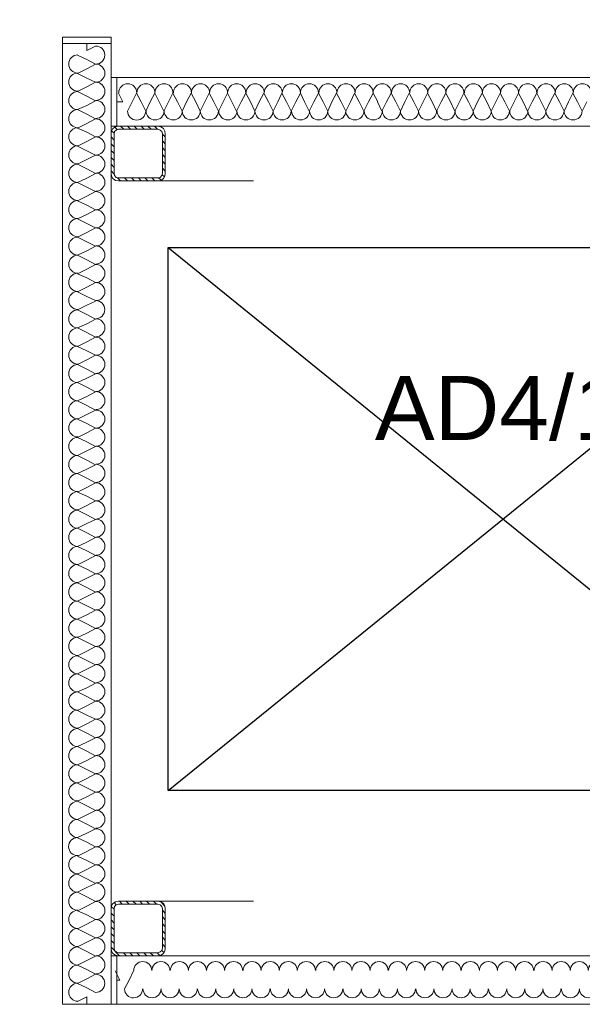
# Model space of a CAD drawing. Header units: millimetres. Extents: x -197461 to 862495, y -970068 to 63888.
# Tile 118 of 205: x -132728 to -130871, y -328063 to -324816. Entities that reach past the tile are written whole.
import ezdxf
from ezdxf import colors
from ezdxf.entities.mleader import LeaderData, LeaderLine
from ezdxf.math import Vec2, Vec3

# ---------------------------------------------------------------- set-up
doc = ezdxf.new("R2010")
doc.units = ezdxf.units.MM
doc.layers.get('0').update_dxf_attribs({"linetype": 'CONTINUOUS'})
doc.layers.add('PDF_-AR- Aizmurejumi', color=7, linetype='CONTINUOUS', true_color=0x0505ff)
for name, color, linetype in [('PDF_Asis', 7, 'CONTINUOUS'), ('PDF_Dzelzsb_2', 7, 'CONTINUOUS'), ('PDF_Hatch', 7, 'CONTINUOUS'), ('UAS', 240, 'CONTINUOUS')]:
    doc.layers.add(name, color=color, linetype=linetype)
doc.styles.add('ARIAL', font='arialbd.ttf')

msp = doc.modelspace()

# ---------------------------------------------------------------- linework, layer by layer
at = {"color": 18, "true_color": 0x000000}
for p, q in [((-132237.7406, -325567.4601), (-130027.7406, -327357.4601)), ((-132237.7406, -327357.4601), (-130027.7406, -325567.4601))]:
    msp.add_line(p, q, dxfattribs=at)
msp.add_lwpolyline([(-132237.7406, -325567.4601), (-130027.7406, -325567.4601), (-130027.7406, -327357.4601), (-132237.7406, -327357.4601)], close=True, dxfattribs=at)
at = {"layer": 'PDF_-AR- Aizmurejumi', "color": 7, "lineweight": 5}
for points in [[(-132424.92211, -325182.3003), (-132416.03188, -325189.9205)], [(-132413.49181, -325170.87001), (-132405.87162, -325178.4902)], [(-132394.44132, -325167.05991), (-132384.28105, -325177.22017)], [(-132371.58072, -325167.05991), (-132361.42045, -325177.22017)], [(-132349.99015, -325167.05991), (-132339.82989, -325177.22017)], [(-132327.12956, -325167.05991), (-132316.96929, -325177.22017)], [(-132304.26896, -325167.05991), (-132294.10869, -325177.22017)], [(-132282.6784, -325167.05991), (-132272.51813, -325177.22017)], [(-132426.19215, -325202.62084), (-132416.03188, -325212.7811)], [(-132256.0077, -325193.7306), (-132247.11747, -325202.62084)], [(-132256.0077, -325215.32117), (-132247.11747, -325225.48143)], [(-132426.19215, -325225.48143), (-132416.03188, -325235.6417)], [(-132426.19215, -325247.072), (-132416.03188, -325257.23226)], [(-132256.0077, -325238.18176), (-132247.11747, -325248.34203)], [(-132426.19215, -325269.93259), (-132416.03188, -325280.09286)], [(-132256.0077, -325261.04236), (-132247.11747, -325269.93259)], [(-132256.0077, -325282.63293), (-132247.11747, -325292.79319)], [(-132426.19215, -325292.79319), (-132416.03188, -325302.95346)], [(-132426.19215, -325314.38376), (-132416.03188, -325325.81406)], [(-132256.0077, -325305.49352), (-132247.11747, -325315.65379)], [(-132404.60158, -325337.24435), (-132394.44132, -325347.40462)], [(-132381.74098, -325337.24435), (-132371.58072, -325347.40462)], [(-132358.88039, -325337.24435), (-132348.72012, -325347.40462)], [(-132336.01979, -325337.24435), (-132327.12956, -325347.40462)], [(-132314.42923, -325337.24435), (-132304.26896, -325347.40462)], [(-132291.56863, -325337.24435), (-132281.40836, -325347.40462)], [(-132269.97806, -325337.24435), (-132261.08783, -325344.86455)], [(-132257.27773, -325327.08409), (-132249.65753, -325334.70429)], [(-132398.25142, -327722.3667), (-132389.36118, -327732.52697)], [(-132376.66085, -327722.3667), (-132366.50059, -327732.52697)], [(-132353.80025, -327722.3667), (-132343.63999, -327732.52697)], [(-132330.93966, -327722.3667), (-132322.04942, -327732.52697)], [(-132309.34909, -327722.3667), (-132299.18883, -327732.52697)], [(-132286.48849, -327722.3667), (-132276.32823, -327732.52697)], [(-132426.19215, -327740.14717), (-132416.03188, -327749.0374)], [(-132416.03188, -327727.44684), (-132409.68172, -327735.06704)], [(-132262.35786, -327724.90677), (-132248.3875, -327738.87714)], [(-132256.0077, -327752.8475), (-132247.11747, -327763.00777)], [(-132426.19215, -327761.73773), (-132416.03188, -327771.898)], [(-132426.19215, -327784.59833), (-132416.03188, -327794.7586)], [(-132256.0077, -327774.43807), (-132247.11747, -327784.59833)], [(-132426.19215, -327807.45893), (-132416.03188, -327817.61919)], [(-132256.0077, -327797.29866), (-132247.11747, -327807.45893)], [(-132256.0077, -327820.15926), (-132247.11747, -327830.31953)], [(-132426.19215, -327829.04949), (-132416.03188, -327839.20976)], [(-132426.19215, -327851.91009), (-132416.03188, -327862.07036)], [(-132256.0077, -327841.74982), (-132247.11747, -327851.91009)], [(-132426.19215, -327874.77069), (-132398.25142, -327902.71142)], [(-132258.54776, -327884.93095), (-132250.92757, -327892.55115)], [(-132256.0077, -327864.61042), (-132247.11747, -327874.77069)], [(-132385.55108, -327892.55115), (-132375.39082, -327902.71142)], [(-132363.96052, -327892.55115), (-132353.80025, -327902.71142)], [(-132341.09992, -327892.55115), (-132330.93966, -327902.71142)], [(-132318.23932, -327892.55115), (-132308.07906, -327902.71142)], [(-132296.64876, -327892.55115), (-132286.48849, -327902.71142)], [(-132273.78816, -327892.55115), (-132264.89793, -327901.44139)]]:
    msp.add_lwpolyline(points, dxfattribs=at)
msp.add_lwpolyline([(-132407.14165, -327902.71142), (-132407.14165, -328062.7356), (-129646.08947, -328062.7356), (-129646.08947, -327902.71142)], close=True, dxfattribs=at)
at = {"layer": 'PDF_Asis', "color": 7, "lineweight": 5}
for points in [[(-131956.27986, -325347.40462), (-132273.78816, -325347.40462)], [(-131956.27986, -327722.3667), (-132273.78816, -327722.3667)]]:
    msp.add_lwpolyline(points, dxfattribs=at)
at = {"layer": 'PDF_Dzelzsb_2', "color": 7, "lineweight": 0}
for points in [[(-132426.19215, -325322.00396), (-132424.92211, -325332.16422), (-132419.84198, -325339.78442), (-132410.95175, -325346.13459), (-132402.06152, -325347.40462), (-132271.2481, -325347.40462), (-132262.35786, -325346.13459), (-132253.46763, -325339.78442), (-132248.3875, -325332.16422), (-132247.11747, -325322.00396), (-132247.11747, -325192.46057), (-132248.3875, -325183.57034), (-132253.46763, -325174.6801), (-132262.35786, -325169.59997), (-132271.2481, -325167.05991), (-132402.06152, -325167.05991), (-132410.95175, -325169.59997), (-132419.84198, -325174.6801), (-132424.92211, -325183.57034), (-132426.19215, -325192.46057)], [(-132416.03188, -325322.00396), (-132414.76185, -325329.62416), (-132409.68172, -325335.97432), (-132402.06152, -325337.24435), (-132271.2481, -325337.24435), (-132263.6279, -325335.97432), (-132258.54776, -325329.62416), (-132256.0077, -325322.00396), (-132256.0077, -325192.46057), (-132258.54776, -325184.84037), (-132263.6279, -325179.76024), (-132271.2481, -325177.22017), (-132402.06152, -325177.22017), (-132409.68172, -325179.76024), (-132414.76185, -325184.84037), (-132416.03188, -325192.46057)], [(-132426.19215, -327877.31075), (-132424.92211, -327887.47102), (-132419.84198, -327895.09122), (-132410.95175, -327900.17135), (-132402.06152, -327902.71142), (-132271.2481, -327902.71142), (-132262.35786, -327900.17135), (-132253.46763, -327895.09122), (-132248.3875, -327887.47102), (-132247.11747, -327877.31075), (-132247.11747, -327747.76737), (-132248.3875, -327737.6071), (-132253.46763, -327729.9869), (-132262.35786, -327724.90677), (-132271.2481, -327722.3667), (-132402.06152, -327722.3667), (-132410.95175, -327724.90677), (-132419.84198, -327729.9869), (-132424.92211, -327737.6071), (-132426.19215, -327747.76737)], [(-132416.03188, -327877.31075), (-132414.76185, -327884.93095), (-132409.68172, -327890.01109), (-132402.06152, -327892.55115), (-132271.2481, -327892.55115), (-132263.6279, -327890.01109), (-132258.54776, -327884.93095), (-132256.0077, -327877.31075), (-132256.0077, -327747.76737), (-132258.54776, -327740.14717), (-132263.6279, -327735.06704), (-132271.2481, -327732.52697), (-132402.06152, -327732.52697), (-132409.68172, -327735.06704), (-132414.76185, -327740.14717), (-132416.03188, -327747.76737)]]:
    msp.add_lwpolyline(points, close=True, dxfattribs=at)
at = {"layer": 'PDF_Hatch', "color": 7, "lineweight": 5}
for points in [[(-132426.19215, -324894.00277), (-132426.19215, -324873.68224), (-132586.21633, -324873.68224), (-132586.21633, -324894.00277)], [(-132426.19215, -328062.7356), (-132586.21633, -328062.7356), (-132586.21633, -324894.00277), (-132426.19215, -324894.00277)], [(-132407.14165, -325167.05991), (-132426.19215, -325167.05991), (-132426.19215, -325007.03572), (-132407.14165, -325007.03572)], [(-132426.19215, -328062.7356), (-132407.14165, -328062.7356), (-132407.14165, -327902.71142), (-132426.19215, -327902.71142)]]:
    msp.add_lwpolyline(points, close=True, dxfattribs=at)
for points in [[(-132506.20424, -324894.00277), (-132506.20424, -324918.1334), (-132476.99347, -324902.893, -0.9999999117), (-132476.35846, -324962.58456, -0.9999999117), (-132476.35846, -325022.27612, -0.9999999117), (-132476.35846, -325081.96768, -0.9999999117), (-132476.35846, -325141.65924)], [(-132536.05002, -324932.10376, 0.9999999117), (-132536.05002, -324991.79532, 0.9999999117), (-132536.05002, -325051.48689)], [(-132536.68504, -324933.3738), (-132506.20424, -324947.34416), (-132476.99347, -324962.58456), (-132506.20424, -324977.82496), (-132536.68504, -324993.06536), (-132506.20424, -325008.30576), (-132476.99347, -325022.27612), (-132506.20424, -325037.51652), (-132536.68504, -325052.75692), (-132506.20424, -325067.99732), (-132476.99347, -325083.23771), (-132506.20424, -325098.47811), (-132536.68504, -325112.44848), (-132506.20424, -325127.68888), (-132476.99347, -325142.92927), (-132506.20424, -325158.16967), (-132536.68504, -325173.41007), (-132506.20424, -325187.38044), (-132476.99347, -325202.62084), (-132506.20424, -325217.86123), (-132536.68504, -325233.10163), (-132506.20424, -325248.34203), (-132476.99347, -325262.3124), (-132506.20424, -325277.55279), (-132536.68504, -325292.79319), (-132506.20424, -325308.03359), (-132476.99347, -325323.27399), (-132506.20424, -325338.51439), (-132536.68504, -325352.48475), (-132506.20424, -325367.72515), (-132476.99347, -325382.96555), (-132506.20424, -325398.20595), (-132536.68504, -325413.44635), (-132506.20424, -325427.41671), (-132476.99347, -325442.65711), (-132506.20424, -325457.89751), (-132536.68504, -325473.13791), (-132506.20424, -325488.37831), (-132476.99347, -325502.34867), (-132506.20424, -325517.58907), (-132536.68504, -325532.82947), (-132506.20424, -325548.06987), (-132476.99347, -325563.31026), (-132506.20424, -325578.55066), (-132536.68504, -325592.52103), (-132506.20424, -325607.76143), (-132476.99347, -325623.00182), (-132506.20424, -325638.24222), (-132536.68504, -325653.48262), (-132506.20424, -325667.45299), (-132476.99347, -325682.69338), (-132506.20424, -325697.93378), (-132536.68504, -325713.17418), (-132506.20424, -325728.41458), (-132476.99347, -325742.38495, -0.9999999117), (-132476.35846, -325802.07651, -0.9999999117), (-132476.35846, -325861.76807)], [(-132221.7168, -325057.20203, 0.9999971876), (-132281.40836, -325057.20203, 0.9999971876), (-132341.09992, -325057.20203, 0.9999971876), (-132400.79165, -325057.20203)], [(-131981.68053, -325057.20203, 0.9999971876), (-132041.37209, -325057.20203, 0.9999971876), (-132101.06365, -325057.20203, 0.9999971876), (-132160.75521, -325057.20203, 0.9999971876), (-132220.44694, -325057.20203)], [(-131741.64425, -325057.20203, 0.9999971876), (-131801.33581, -325057.20203, 0.9999971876), (-131861.02737, -325057.20203, 0.9999971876), (-131920.71893, -325057.20203, 0.9999971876), (-131980.41066, -325057.20203)], [(-131501.60798, -325057.20203, 0.9999971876), (-131561.29954, -325057.20203, 0.9999971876), (-131620.9911, -325057.20203, 0.9999971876), (-131680.68266, -325057.20203, 0.9999971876), (-131740.37439, -325057.20203)], [(-131261.5717, -325057.20203, 0.9999971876), (-131321.26326, -325057.20203, 0.9999971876), (-131380.95482, -325057.20203, 0.9999971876), (-131440.64638, -325057.20203, 0.9999971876), (-131500.33811, -325057.20203)], [(-131021.53543, -325057.20203, 0.9999971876), (-131081.22699, -325057.20203, 0.9999971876), (-131140.91855, -325057.20203, 0.9999971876), (-131200.61011, -325057.20203, 0.9999971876), (-131260.30184, -325057.20203)], [(-130781.49915, -325057.20203, 0.9999971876), (-130841.19071, -325057.20203, 0.9999971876), (-130900.88227, -325057.20203, 0.9999971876), (-130960.57383, -325057.20203, 0.9999971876), (-131020.26556, -325057.20203)], [(-132536.05002, -325052.75692, 0.9999999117), (-132536.05002, -325112.44848, 0.9999999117), (-132536.05002, -325172.14004, 0.9999999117), (-132536.05002, -325231.8316, 0.9999999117), (-132536.05002, -325291.52316)], [(-130856.43111, -325087.04781), (-130871.67151, -325117.52861), (-130886.91191, -325087.04781), (-130902.15231, -325057.83705), (-130916.12267, -325087.04781), (-130931.36307, -325117.52861), (-130946.60347, -325087.04781), (-130961.84387, -325057.83705), (-130977.08427, -325087.04781), (-130991.05463, -325117.52861), (-131006.29503, -325087.04781), (-131021.53543, -325057.83705), (-131036.77583, -325087.04781), (-131052.01622, -325117.52861), (-131065.98659, -325087.04781), (-131081.22699, -325057.83705), (-131096.46739, -325087.04781), (-131111.70778, -325117.52861), (-131126.94818, -325087.04781), (-131142.18858, -325057.83705), (-131156.15895, -325087.04781), (-131171.39935, -325117.52861), (-131186.63974, -325087.04781), (-131201.88014, -325057.83705), (-131217.12054, -325087.04781), (-131231.09091, -325117.52861), (-131246.3313, -325087.04781), (-131261.5717, -325057.83705), (-131276.8121, -325087.04781), (-131292.0525, -325117.52861), (-131306.02286, -325087.04781), (-131321.26326, -325057.83705), (-131336.50366, -325087.04781), (-131351.74406, -325117.52861), (-131366.98446, -325087.04781), (-131382.22486, -325057.83705), (-131396.19522, -325087.04781), (-131411.43562, -325117.52861), (-131426.67602, -325087.04781), (-131441.91642, -325057.83705), (-131457.15682, -325087.04781), (-131471.12718, -325117.52861), (-131486.36758, -325087.04781), (-131501.60798, -325057.83705), (-131516.84838, -325087.04781), (-131532.08877, -325117.52861), (-131547.32917, -325087.04781), (-131546.05914, -325087.04781), (-131561.29954, -325057.83705), (-131576.53994, -325087.04781), (-131591.78033, -325117.52861), (-131607.02073, -325087.04781), (-131622.26113, -325057.83705), (-131636.2315, -325087.04781), (-131651.47189, -325117.52861), (-131666.71229, -325087.04781), (-131681.95269, -325057.83705), (-131697.19309, -325087.04781), (-131711.16346, -325117.52861), (-131726.40385, -325087.04781), (-131741.64425, -325057.83705), (-131756.88465, -325087.04781), (-131772.12505, -325117.52861), (-131787.36545, -325087.04781), (-131801.33581, -325057.83705), (-131816.57621, -325087.04781), (-131831.81661, -325117.52861), (-131847.05701, -325087.04781), (-131862.29741, -325057.83705), (-131876.26777, -325087.04781), (-131891.50817, -325117.52861), (-131906.74857, -325087.04781), (-131921.98897, -325057.83705), (-131937.22936, -325087.04781), (-131951.19973, -325117.52861), (-131966.44013, -325087.04781), (-131981.68053, -325057.83705), (-131996.92093, -325087.04781), (-132012.16132, -325117.52861), (-132027.40172, -325087.04781), (-132041.37209, -325057.83705), (-132056.61249, -325087.04781), (-132071.85288, -325117.52861), (-132087.09328, -325087.04781), (-132102.33368, -325057.83705), (-132116.30405, -325087.04781), (-132131.54444, -325117.52861), (-132146.78484, -325087.04781), (-132162.02524, -325057.83705), (-132177.26564, -325087.04781), (-132191.236, -325117.52861), (-132206.4764, -325087.04781), (-132221.7168, -325057.83705), (-132236.9572, -325087.04781), (-132252.1976, -325117.52861), (-132267.438, -325087.04781), (-132281.40836, -325057.83705), (-132296.64876, -325087.04781), (-132311.88916, -325117.52861), (-132327.12956, -325087.04781), (-132342.36996, -325057.83705), (-132356.34032, -325087.04781), (-132371.58072, -325117.52861, 0.9999999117), (-132311.88915, -325116.89359)], [(-132310.61913, -325116.89359, 0.9999999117), (-132250.92756, -325116.89359, 0.9999999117), (-132191.236, -325116.89359, 0.9999999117), (-132131.54444, -325116.89359, 0.9999999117), (-132071.85288, -325116.89359)], [(-132070.58285, -325116.89359, 0.9999999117), (-132010.89129, -325116.89359, 0.9999999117), (-131951.19972, -325116.89359, 0.9999999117), (-131891.50816, -325116.89359, 0.9999999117), (-131831.8166, -325116.89359)], [(-131830.54658, -325116.89359, 0.9999999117), (-131770.85501, -325116.89359, 0.9999999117), (-131711.16345, -325116.89359, 0.9999999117), (-131651.47189, -325116.89359, 0.9999999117), (-131591.78033, -325116.89359)], [(-131590.5103, -325116.89359, 0.9999999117), (-131530.81874, -325116.89359, 0.9999999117), (-131471.12718, -325116.89359, 0.9999999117), (-131411.43561, -325116.89359, 0.9999999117), (-131351.74405, -325116.89359)], [(-131350.47403, -325116.89359, 0.9999999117), (-131290.78246, -325116.89359, 0.9999999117), (-131231.0909, -325116.89359, 0.9999999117), (-131171.39934, -325116.89359, 0.9999999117), (-131111.70778, -325116.89359)], [(-131110.43775, -325116.89359, 0.9999999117), (-131050.74619, -325116.89359, 0.9999999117), (-130991.05463, -325116.89359, 0.9999999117), (-130931.36307, -325116.89359, 0.9999999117), (-130871.6715, -325116.89359)], [(-132476.35846, -325381.69552, 0.9999999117), (-132476.35846, -325322.00395, 0.9999999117), (-132476.35846, -325262.31239, 0.9999999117), (-132476.35846, -325202.62083, 0.9999999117), (-132476.35846, -325142.92927)], [(-132536.05002, -325292.79319, 0.9999999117), (-132536.05002, -325352.48475, 0.9999999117), (-132536.05002, -325412.17631, 0.9999999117), (-132536.05002, -325471.86787, 0.9999999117), (-132536.05002, -325531.55944)], [(-132476.35846, -325621.73179, 0.9999999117), (-132476.35846, -325562.04023, 0.9999999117), (-132476.35846, -325502.34866, 0.9999999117), (-132476.35846, -325442.6571, 0.9999999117), (-132476.35846, -325382.96554)], [(-132536.05002, -325532.82947, 0.9999999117), (-132536.05002, -325592.52103, 0.9999999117), (-132536.05002, -325652.21259, 0.9999999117), (-132536.05002, -325711.90415, 0.9999999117), (-132536.05002, -325771.59571)], [(-132476.35846, -325742.38495, 0.9999999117), (-132476.35846, -325682.69338, 0.9999999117), (-132476.35846, -325623.00182)], [(-132536.05002, -327632.19435, -0.9999999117), (-132536.05002, -327572.50279, -0.9999999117), (-132536.68504, -327512.81123), (-132506.20424, -327498.84086), (-132476.99347, -327483.60046), (-132506.20424, -327468.36006), (-132536.68504, -327453.11967), (-132506.20424, -327437.87927), (-132476.99347, -327423.9089), (-132506.20424, -327408.6685), (-132536.68504, -327393.42811), (-132506.20424, -327378.18771), (-132476.99347, -327362.94731), (-132506.20424, -327348.97694), (-132536.68504, -327333.73654), (-132506.20424, -327318.49615), (-132476.99347, -327303.25575), (-132506.20424, -327288.01535), (-132536.68504, -327272.77495), (-132506.20424, -327258.80459), (-132476.99347, -327243.56419), (-132506.20424, -327228.32379), (-132536.68504, -327213.08339), (-132506.20424, -327197.84299), (-132476.99347, -327183.87263), (-132506.20424, -327168.63223), (-132536.68504, -327153.39183), (-132506.20424, -327138.15143), (-132476.99347, -327122.91103), (-132506.20424, -327108.94067), (-132536.68504, -327093.70027), (-132506.20424, -327078.45987), (-132476.99347, -327063.21947), (-132506.20424, -327047.97907), (-132536.68504, -327032.73868), (-132506.20424, -327018.76831), (-132476.99347, -327003.52791), (-132506.20424, -326988.28751), (-132536.68504, -326973.04712), (-132506.20424, -326957.80672), (-132476.99347, -326943.83635), (-132506.20424, -326928.59595), (-132536.68504, -326913.35556), (-132506.20424, -326898.11516), (-132476.99347, -326882.87476), (-132506.20424, -326868.90439), (-132536.68504, -326853.664), (-132506.20424, -326838.4236), (-132476.99347, -326823.1832), (-132506.20424, -326807.9428), (-132536.68504, -326792.7024), (-132506.20424, -326778.73204), (-132476.99347, -326763.49164), (-132506.20424, -326748.25124), (-132536.68504, -326733.01084), (-132506.20424, -326717.77044), (-132476.99347, -326703.80008), (-132506.20424, -326688.55968), (-132536.68504, -326673.31928), (-132506.20424, -326658.07888), (-132476.99347, -326642.83848), (-132506.20424, -326627.59809), (-132536.68504, -326613.62772), (-132506.20424, -326598.38732), (-132476.99347, -326583.14692), (-132506.20424, -326567.90653), (-132536.68504, -326552.66613), (-132506.20424, -326538.69576), (-132476.99347, -326523.45536), (-132506.20424, -326508.21496), (-132536.68504, -326492.97457), (-132506.20424, -326477.73417), (-132476.99347, -326463.7638), (-132506.20424, -326448.5234), (-132536.68504, -326433.28301), (-132506.20424, -326418.04261), (-132476.99347, -326402.80221), (-132506.20424, -326387.56181), (-132536.68504, -326373.59145), (-132506.20424, -326358.35105), (-132476.99347, -326343.11065), (-132506.20424, -326327.87025), (-132536.68504, -326312.62985), (-132506.20424, -326298.65949), (-132476.99347, -326283.41909), (-132506.20424, -326268.17869), (-132536.68504, -326252.93829), (-132506.20424, -326237.69789), (-132476.99347, -326223.72753), (-132506.20424, -326208.48713), (-132536.68504, -326193.24673), (-132506.20424, -326178.00633), (-132476.99347, -326162.76593), (-132506.20424, -326147.52554), (-132536.68504, -326133.55517), (-132506.20424, -326118.31477), (-132476.99347, -326103.07437), (-132506.20424, -326087.83398), (-132536.68504, -326072.59358), (-132506.20424, -326058.62321), (-132476.99347, -326043.38281), (-132506.20424, -326028.14242), (-132536.68504, -326012.90202), (-132506.20424, -325997.66162), (-132476.99347, -325983.69125), (-132506.20424, -325968.45085), (-132536.68504, -325953.21046), (-132506.20424, -325937.97006), (-132476.99347, -325922.72966), (-132506.20424, -325907.48926), (-132536.68504, -325893.5189), (-132506.20424, -325878.2785), (-132476.99347, -325863.0381), (-132506.20424, -325847.7977), (-132536.68504, -325832.5573), (-132506.20424, -325818.58694), (-132476.99347, -325803.34654), (-132506.20424, -325788.10614), (-132536.68504, -325772.86574), (-132506.20424, -325757.62534), (-132476.99347, -325743.65498)], [(-132536.05002, -325772.86574, 0.9999999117), (-132536.05002, -325832.5573, 0.9999999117), (-132536.05002, -325892.24886, 0.9999999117), (-132536.05002, -325951.94043)], [(-132476.35846, -326101.80434, 0.9999999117), (-132476.35846, -326042.11277, 0.9999999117), (-132476.35846, -325982.42121, 0.9999999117), (-132476.35846, -325922.72965, 0.9999999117), (-132476.35846, -325863.03809)], [(-132536.05002, -325953.21046, 0.9999999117), (-132536.05002, -326012.90202, 0.9999999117), (-132536.05002, -326072.59358, 0.9999999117), (-132536.05002, -326132.28514, 0.9999999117), (-132536.05002, -326191.9767)], [(-132476.35846, -326341.84062, 0.9999999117), (-132476.35846, -326282.14905, 0.9999999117), (-132476.35846, -326222.45749, 0.9999999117), (-132476.35846, -326162.76593, 0.9999999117), (-132476.35846, -326103.07437)], [(-132536.05002, -326193.24673, 0.9999999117), (-132536.05002, -326252.93829, 0.9999999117), (-132536.05002, -326312.62985, 0.9999999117), (-132536.05002, -326372.32141, 0.9999999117), (-132536.05002, -326432.01298)], [(-132476.35846, -326581.87689, 0.9999999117), (-132476.35846, -326522.18532, 0.9999999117), (-132476.35846, -326462.49376, 0.9999999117), (-132476.35846, -326402.8022, 0.9999999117), (-132476.35846, -326343.11064)], [(-132536.05002, -326433.28301, 0.9999999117), (-132536.05002, -326492.97457, 0.9999999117), (-132536.05002, -326552.66613, 0.9999999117), (-132536.05002, -326612.35769, 0.9999999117), (-132536.05002, -326672.04925)], [(-132476.35846, -326821.91317, 0.9999999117), (-132476.35846, -326762.2216, 0.9999999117), (-132476.35846, -326702.53004, 0.9999999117), (-132476.35846, -326642.83848, 0.9999999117), (-132476.35846, -326583.14692)], [(-132536.05002, -326673.31928, 0.9999999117), (-132536.05002, -326733.01084, 0.9999999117), (-132536.05002, -326792.7024, 0.9999999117), (-132536.05002, -326852.39396, 0.9999999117), (-132536.05002, -326912.08553)], [(-132476.35846, -327061.94944, 0.9999999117), (-132476.35846, -327002.25787, 0.9999999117), (-132476.35846, -326942.56631, 0.9999999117), (-132476.35846, -326882.87475, 0.9999999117), (-132476.35846, -326823.18319)], [(-132536.05002, -326913.35556, 0.9999999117), (-132536.05002, -326973.04712, 0.9999999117), (-132536.05002, -327032.73868, 0.9999999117), (-132536.05002, -327092.43024, 0.9999999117), (-132536.05002, -327152.1218)], [(-132476.35846, -327301.98571, 0.9999999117), (-132476.35846, -327242.29415, 0.9999999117), (-132476.35846, -327182.60259, 0.9999999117), (-132476.35846, -327122.91103, 0.9999999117), (-132476.35846, -327063.21947)], [(-132536.05002, -327153.39183, 0.9999999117), (-132536.05002, -327213.08339, 0.9999999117), (-132536.05002, -327272.77495, 0.9999999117), (-132536.05002, -327332.46651, 0.9999999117), (-132536.05002, -327392.15808)], [(-132476.35846, -327482.33043, 0.9999999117), (-132476.35846, -327422.63886, 0.9999999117), (-132476.35846, -327362.9473, 0.9999999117), (-132476.35846, -327303.25574)], [(-132536.05002, -327393.42811, 0.9999999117), (-132536.05002, -327453.11967, 0.9999999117), (-132536.05002, -327512.81123)], [(-132476.35846, -327722.3667, 0.9999999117), (-132476.35846, -327662.67514, 0.9999999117), (-132476.35846, -327602.98358, 0.9999999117), (-132476.35846, -327543.29202, 0.9999999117), (-132476.35846, -327483.60046)], [(-132536.68504, -327514.08126), (-132506.20424, -327528.05162), (-132476.99347, -327543.29202), (-132506.20424, -327558.53242), (-132536.68504, -327573.77282), (-132506.20424, -327589.01322), (-132476.99347, -327602.98358), (-132506.20424, -327618.22398), (-132536.68504, -327633.46438), (-132506.20424, -327648.70478), (-132476.99347, -327663.94518), (-132506.20424, -327677.91554), (-132536.68504, -327693.15594), (-132506.20424, -327708.39634), (-132476.99347, -327723.63674), (-132506.20424, -327738.87714), (-132536.68504, -327754.11753), (-132506.20424, -327768.0879), (-132476.99347, -327783.3283), (-132506.20424, -327798.5687), (-132536.68504, -327813.80909), (-132506.20424, -327829.04949), (-132476.99347, -327843.01986), (-132506.20424, -327858.26026), (-132536.68504, -327873.50065), (-132506.20424, -327888.74105), (-132476.99347, -327903.98145), (-132506.20424, -327917.95182), (-132536.68504, -327933.19222), (-132506.20424, -327948.43261), (-132476.99347, -327963.67301), (-132506.20424, -327978.91341), (-132536.68504, -327994.15381), (-132506.20424, -328008.12417), (-132476.99347, -328023.36457, 0.9999999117), (-132476.35846, -327963.67301)], [(-132536.05002, -327633.46438, 0.9999999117), (-132536.05002, -327693.15594, 0.9999999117), (-132536.05002, -327752.8475, 0.9999999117), (-132536.05002, -327812.53906, 0.9999999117), (-132536.05002, -327872.23063)], [(-132476.35846, -327962.40298, 0.9999999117), (-132476.35846, -327902.71141, 0.9999999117), (-132476.35846, -327843.01985, 0.9999999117), (-132476.35846, -327783.32829, 0.9999999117), (-132476.35846, -327723.63673)], [(-132536.05002, -327873.50065, 0.9999999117), (-132536.05002, -327933.19222, 0.9999999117), (-132536.05002, -327992.88378, 0.9999999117), (-132536.05002, -328052.57534)], [(-132231.87707, -327951.6077, 0.9999971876), (-132291.56863, -327951.6077, 0.9999971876), (-132351.26036, -327951.6077)], [(-131991.84079, -327951.6077, 0.9999971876), (-132051.53235, -327951.6077, 0.9999971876), (-132111.22391, -327951.6077, 0.9999971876), (-132170.91547, -327951.6077, 0.9999971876), (-132230.6072, -327951.6077)], [(-131751.80452, -327951.6077, 0.9999971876), (-131811.49608, -327951.6077, 0.9999971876), (-131871.18764, -327951.6077, 0.9999971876), (-131930.8792, -327951.6077, 0.9999971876), (-131990.57093, -327951.6077)], [(-131511.76824, -327951.6077, 0.9999971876), (-131571.4598, -327951.6077, 0.9999971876), (-131631.15136, -327951.6077, 0.9999971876), (-131690.84292, -327951.6077, 0.9999971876), (-131750.53465, -327951.6077)], [(-131271.73197, -327951.6077, 0.9999971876), (-131331.42353, -327951.6077, 0.9999971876), (-131391.11509, -327951.6077, 0.9999971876), (-131450.80665, -327951.6077, 0.9999971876), (-131510.49838, -327951.6077)], [(-131031.69569, -327951.6077, 0.9999971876), (-131091.38725, -327951.6077, 0.9999971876), (-131151.07881, -327951.6077, 0.9999971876), (-131210.77037, -327951.6077, 0.9999971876), (-131270.4621, -327951.6077)], [(-130791.65942, -327951.6077, 0.9999971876), (-130851.35098, -327951.6077, 0.9999971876), (-130911.04254, -327951.6077, 0.9999971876), (-130970.7341, -327951.6077, 0.9999971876), (-131030.42583, -327951.6077)], [(-132352.53022, -327952.24271), (-132366.50059, -327982.72351), (-132381.74098, -328011.93427, 0.9999999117), (-132322.04942, -328011.29926)], [(-132320.77939, -328011.29926, 0.9999999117), (-132261.08783, -328011.29926, 0.9999999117), (-132201.39627, -328011.29926, 0.9999999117), (-132141.7047, -328011.29926)], [(-132140.43468, -328011.29926, 0.9999999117), (-132080.74311, -328011.29926, 0.9999999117), (-132021.05155, -328011.29926, 0.9999999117), (-131961.35999, -328011.29926, 0.9999999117), (-131901.66843, -328011.29926)], [(-131900.3984, -328011.29926, 0.9999999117), (-131840.70684, -328011.29926, 0.9999999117), (-131781.01528, -328011.29926, 0.9999999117), (-131721.32372, -328011.29926, 0.9999999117), (-131661.63216, -328011.29926)], [(-131660.36213, -328011.29926, 0.9999999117), (-131600.67056, -328011.29926, 0.9999999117), (-131540.979, -328011.29926, 0.9999999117), (-131481.28744, -328011.29926, 0.9999999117), (-131421.59588, -328011.29926)], [(-131420.32585, -328011.29926, 0.9999999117), (-131360.63429, -328011.29926, 0.9999999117), (-131300.94273, -328011.29926, 0.9999999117), (-131241.25117, -328011.29926, 0.9999999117), (-131181.55961, -328011.29926)], [(-131180.28958, -328011.29926, 0.9999999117), (-131120.59801, -328011.29926, 0.9999999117), (-131060.90645, -328011.29926, 0.9999999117), (-131001.21489, -328011.29926, 0.9999999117), (-130941.52333, -328011.29926)], [(-130940.2533, -328011.29926, 0.9999999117), (-130880.56174, -328011.29926, 0.9999999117), (-130820.87018, -328011.29926, 0.9999999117), (-130761.17862, -328011.29926, 0.9999999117), (-130701.48706, -328011.29926)]]:
    msp.add_lwpolyline(points, format="xyb", dxfattribs=at)
for points in [[(-129656.37927, -325007.03572), (-129646.21901, -325007.03572), (-129647.41661, -325167.05991), (-132407.14165, -325167.05991), (-132407.14165, -325007.03572), (-129637.19924, -325007.03572)], [(-132407.14165, -325087.04781), (-132386.82112, -325087.04781), (-132402.06152, -325057.83705)], [(-132407.14165, -327982.72351), (-132396.98138, -327982.72351), (-132412.22178, -327952.24271)], [(-132506.20424, -328062.7356), (-132506.20424, -328038.60497), (-132536.68504, -328053.84537)]]:
    msp.add_lwpolyline(points, dxfattribs=at)

# ---------------------------------------------------------------- leaders
at = {"layer": 'UAS', "color": 18, "true_color": 0x000000}
ml = msp.add_multileader_mtext('Standard', dxfattribs=at)
ml.set_content('\\A1;{\\fArial Narrow|b0|i0|c0|p34;\\C256;\\c0;Adre\\fArial Narrow|b0|i0|c186|p34;šu modulis  \\fArial|b0|i0|c186|p34;\\C1;AVM4/13/83,  \\C256;\\c0;2. OUT/2 IN    \\fArial Narrow|b0|i0|c186|p34;(Uzstadīšanas  vietas precizēt montāžas laikā)\\fArial|b0|i0|c186|p34;\\C1;\\P\\pxql;\\fArial Narrow|b0|i0|c186|p34;\\C256;\\c0;1 OUT - uz līfta automātikas }', color=(41, 19, 236))
ml.set_leader_properties()
ml.build(insert=Vec2(0, 0))
ml.multileader.update_dxf_attribs({"text_right_attachment_type": 6, "dogleg_length": 0.36, "arrow_head_size": 166.99834})
ctx = ml.context
ctx.base_point, ctx.char_height, ctx.arrow_head_size, ctx.landing_gap_size, ctx.plane_origin = Vec3(-135786.67215, -319903.04013), 208.74792195, 166.99834, 83.49917, Vec3(-136546.53362, -348772.37625)
ctx.right_attachment = 6
notes = []
notes.append((ctx, [(1, (1, 1, 0), (-130222.8122, -320047.38376), (-1, 0), 235.97506, [(0, [(-126929.44079, -325118.7338)], 0, [])])]))
ctx.mtext.insert, ctx.mtext.width, ctx.mtext.flow_direction = Vec3(-135703.17298, -319796.88626), 6772.0652098, 5
for ctx, leaders in notes:
    for number, flags, end, landing, length, lines in leaders:
        leader = LeaderData()
        leader.index, (leader.has_last_leader_line, leader.has_dogleg_vector, leader.attachment_direction) = number, flags
        leader.last_leader_point, leader.dogleg_vector, leader.dogleg_length = Vec3(end), Vec3(landing), length
        for number, points, colour, breaks in lines:
            line = LeaderLine()
            line.index, line.vertices, line.color, line.breaks = number, Vec3.list(points), colors.encode_raw_color(colour), breaks
            leader.lines.append(line)
        ctx.leaders.append(leader)

# ---------------------------------------------------------------- next in the draw order: texts
at = {"layer": 'UAS', "color": 251, "linetype": 'Continuous', "lineweight": 20, "true_color": 0x636466, "insert": (-130857.53421, -326097.64437), "char_height": 211.4384766, "width": 1051.7117129, "attachment_point": 5, "style": 'ARIAL', "bg_fill": 3, "box_fill_scale": 1.1, "bg_fill_color": 256, "bg_fill_transparency": 0}
msp.add_mtext('\\A1;{\\fArial|b0|i0|c186|p34;\\C1;AD4/13/86}', dxfattribs=at)

doc.saveas('drawing.dxf')
